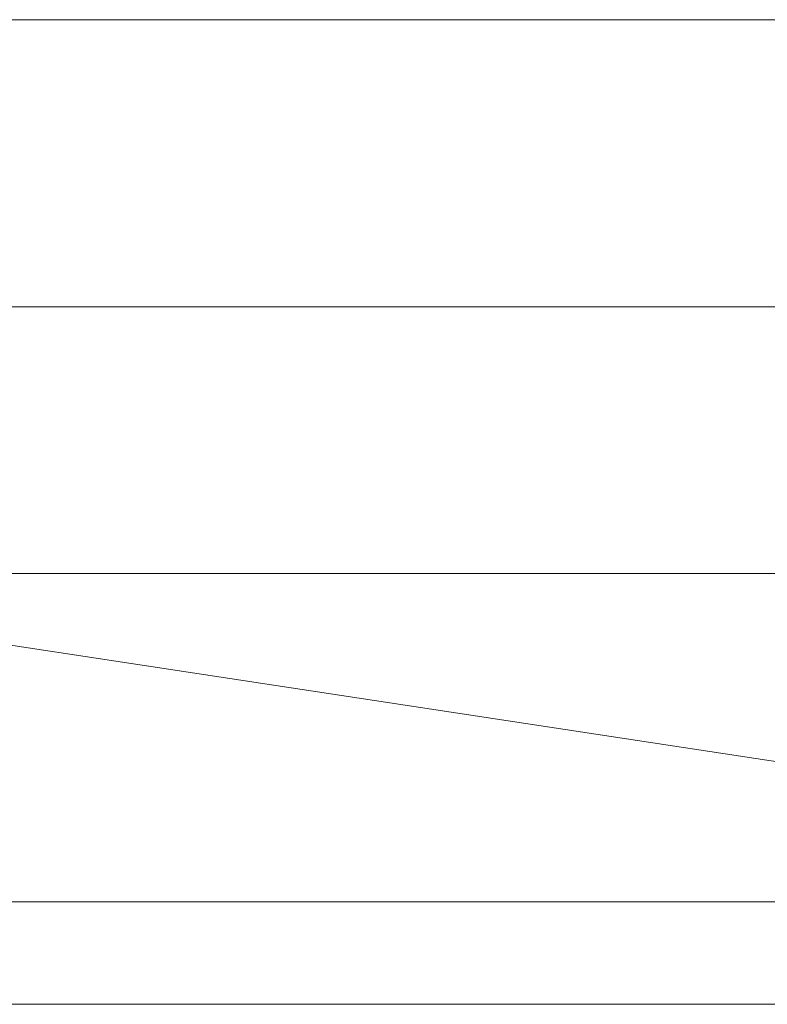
# Model space of a CAD drawing. Header units: inches. Extents: x 361 to 802, y -362 to 528.
# Tile 252 of 256: x 648.21 to 652.76, y 445.75 to 451.75. Entities that reach past the tile are written whole.
import ezdxf

# ---------------------------------------------------------------- set-up
doc = ezdxf.new("R2010")
doc.units = ezdxf.units.IN
doc.header["$MEASUREMENT"] = 0
doc.layers.add('A-WALL', color=113, linetype='Continuous', lineweight=13)

# ---------------------------------------------------------------- blocks, each defined once
blk = doc.blocks.new('ST-VDC-01_ARCH_REF_v001_rvt_rvt-1-3D - Electrical Coordination')
at = {"layer": 'A-WALL', "color": 10}
mesh = blk.add_polyface(dxfattribs=at)
corners = [(610.4793, 451.749, 11.089), (610.4793, 451.749, 97), (623.1043, 451.749, 97), (706.0796, 451.749, 97), (706.0796, 451.749, 11.089), (623.1043, 451.749, 11.089)]
mesh.append_faces([[corners[k] for k in face] for face in [(3, 4, 5, 2), (0, 1, 2, 5)]], dxfattribs={"vtx2": -1, "color": 10})
at = {"layer": 'A-WALL', "color": 254}
mesh = blk.add_polyface(dxfattribs=at)
corners = [(706.0796, 451.749, 97), (623.1043, 451.749, 97), (610.4793, 451.749, 97), (610.4793, 439.124, 97), (706.0796, 439.124, 97)]
mesh.append_faces([[corners[k] for k in face] for face in [(1, 4, 0)]], dxfattribs={"vtx0": -1, "color": 254})
mesh.append_faces([[corners[k] for k in face] for face in [(3, 4, 1, 2)]], dxfattribs={"vtx1": -1, "color": 254})
at = {"layer": 'A-WALL', "color": 10}
mesh = blk.add_polyface(dxfattribs=at)
corners = [(621.3543, 451.749, 11.089), (623.1043, 451.749, 11.089), (706.0796, 451.749, 11.089), (706.0796, 449.999, 11.089), (621.3543, 449.999, 11.089)]
mesh.append_faces([[corners[k] for k in face] for face in [(4, 0, 1)]], dxfattribs={"vtx2": -1, "color": 10})
mesh.append_faces([[corners[k] for k in face] for face in [(1, 2, 3, 4)]], dxfattribs={"vtx3": -1, "color": 10})
at = {"layer": 'A-WALL', "color": 7, "transparency": 33554432}
mesh = blk.add_polyface(dxfattribs=at)
corners = [(619.7293, 449.999, 11.089), (621.3543, 449.999, 11.089), (706.0796, 449.999, 11.089), (706.0796, 448.374, 11.089), (619.7293, 448.374, 11.089)]
mesh.append_faces([[corners[k] for k in face] for face in [(4, 0, 1)]], dxfattribs={"vtx2": -1, "color": 7})
mesh.append_faces([[corners[k] for k in face] for face in [(1, 2, 3, 4)]], dxfattribs={"vtx3": -1, "color": 7})
at = {"layer": 'A-WALL', "color": 10}
mesh = blk.add_polyface(dxfattribs=at)
corners = [(617.7293, 448.374, 11.089), (619.7293, 448.374, 11.089), (706.0796, 448.374, 11.089), (706.0796, 446.374, 11.089), (617.7293, 446.374, 11.089)]
mesh.append_faces([[corners[k] for k in face] for face in [(4, 0, 1)]], dxfattribs={"vtx2": -1, "color": 10})
mesh.append_faces([[corners[k] for k in face] for face in [(1, 2, 3, 4)]], dxfattribs={"vtx3": -1, "color": 10})
at = {"layer": 'A-WALL', "color": 254}
mesh = blk.add_polyface(dxfattribs=at)
corners = [(617.1043, 446.374, 11.089), (617.7293, 446.374, 11.089), (706.0796, 446.374, 11.089), (706.0796, 445.749, 11.089), (617.1043, 445.749, 11.089)]
mesh.append_faces([[corners[k] for k in face] for face in [(4, 0, 1)]], dxfattribs={"vtx2": -1, "color": 254})
mesh.append_faces([[corners[k] for k in face] for face in [(1, 2, 3, 4)]], dxfattribs={"vtx3": -1, "color": 254})

msp = doc.modelspace()

# ---------------------------------------------------------------- block references
at = {"color": 251, "lineweight": 9}
msp.add_blockref('ST-VDC-01_ARCH_REF_v001_rvt_rvt-1-3D - Electrical Coordination', (0, 0), dxfattribs=at)

doc.saveas('drawing.dxf')
